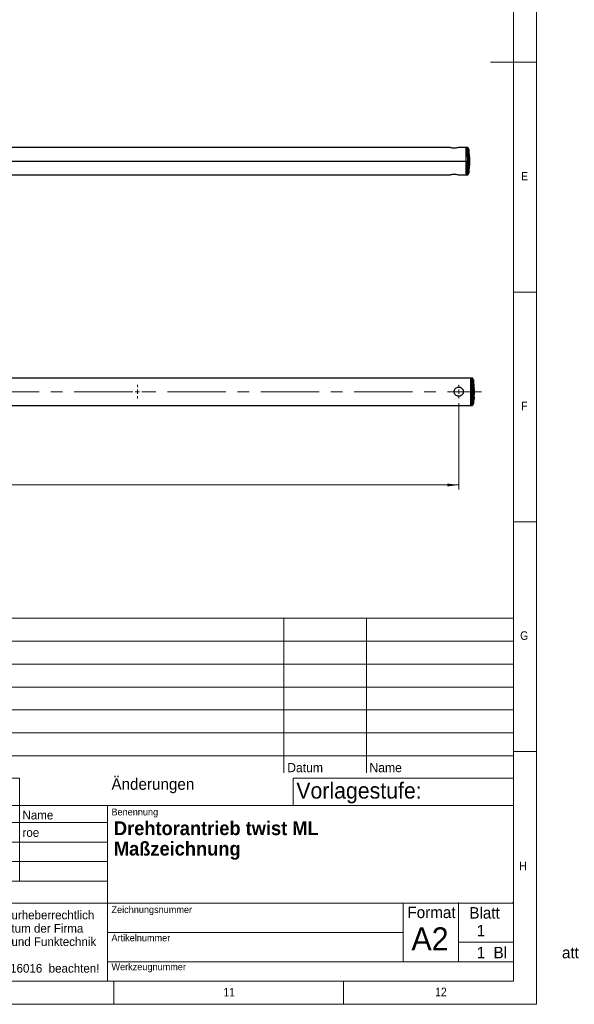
# Model space of a CAD drawing. Header units: millimetres. Extents: x 5 to 597, y 5 to 415.
# Tile 70 of 131: x 476 to 597, y 5 to 219. Entities that reach past the tile are written whole.
import ezdxf

# ---------------------------------------------------------------- set-up
doc = ezdxf.new("R2010")
doc.units = ezdxf.units.MM
doc.linetypes.add('CENTERX2', pattern=[20.32, 12.7, -2.54, 2.54, -2.54])
doc.styles.add('SLDTEXTSTYLE0', font='ARIAL.TTF', dxfattribs={"width": 0.948})
doc.styles.add('SLDTEXTSTYLE1', font='GOTHIC.TTF', dxfattribs={"width": 0.913})
doc.styles.add('SLDTEXTSTYLE2', font='ARIALBD.TTF', dxfattribs={"width": 0.948})
doc.dimstyles.new('SLDDIMSTYLE1', dxfattribs={"dimtxt": 2.5, "dimasz": 2.5, "dimexe": 0, "dimexo": 0.0625, "dimtad": 1, "dimlfac": 5, "dimrnd": 1e-09, "dimzin": 12, "dimdsep": 46, "dimtxsty": 'SLDTEXTSTYLE0', "dimsah": 1, "dimcen": 0.09, "dimadec": 0, "dimazin": 3, "dimtfac": 1, "dimtofl": 0, "dimtmove": 0, "dimatfit": 3, "dimfxl": 1, "dimfrac": 2, "dimtolj": 1, "dimtzin": 12, "dimarcsym": 0})

# ---------------------------------------------------------------- blocks, each defined once
blk = doc.blocks.new('Block10')
at = {"color": 7, "linetype": 'Continuous', "lineweight": 18}
for p, q in [((222.8, 89.05), (222.8, 10)), ((410, 89.05), (222.8, 89.05)), ((232.8, 55.38), (232.8, 89.05)), ((360, 89.05), (360, 55.38)), ((378, 89.05), (378, 55.38)), ((410, 89.05), (410, 10)), ((410, 84.05), (222.8, 84.05)), ((410, 79.05), (222.8, 79.05)), ((410, 74.05), (222.8, 74.05)), ((410, 69.05), (222.8, 69.05)), ((222.8, 64.05), (410, 64.05)), ((410, 59.05), (222.8, 59.05)), ((222.8, 54.25), (302.4, 54.25)), ((277.4, 10), (277.4, 54.25)), ((302.4, 54.25), (302.4, 31.8)), ((410, 54.25), (362, 54.25)), ((362, 54.25), (362, 48.25)), ((410, 48.25), (277.4, 48.25)), ((288.4, 31.8), (288.4, 48.25)), ((321.6, 48.25), (321.6, 10)), ((277.4, 43), (222.8, 43)), ((321.6, 44.55), (277.4, 44.55)), ((321.6, 40.3), (277.4, 40.3)), ((321.6, 36.05), (277.4, 36.05)), ((277.4, 31.8), (222.8, 31.8)), ((321.6, 31.8), (277.4, 31.8)), ((277.4, 27), (410, 27)), ((386, 27), (386, 14.25)), ((398, 14.25), (398, 27.18)), ((277.4, 20.6), (222.8, 20.6)), ((256.6, 10), (256.6, 20.6)), ((386, 20.62), (321.6, 20.62)), ((410, 18.5), (398, 18.5)), ((321.6, 14.25), (410, 14.25)), ((222.8, 10), (410, 10))]:
    blk.add_line(p, q, dxfattribs=at)
blk = doc.blocks.new('SW_NOTE_0_1')
at = {"color": 0, "linetype": 'Continuous', "lineweight": 0, "char_height": 1.9, "attachment_point": 1, "style": 'SLDTEXTSTYLE0'}
for s, insert in [('Diese Zeichnung ist urheberrechtlich', (0, 2.45)), ('geschützt und Eigentum der Firma', (0, -0.45)), ('SOMMER Antriebs- und Funktechnik', (0, -3.35)), ('GmbH.  ', (0, -6.25)), ('Schutzvermerk ISO 16016  beachten! ', (0, -9.15))]:
    blk.add_mtext(s, dxfattribs=dict(at, insert=insert))
blk = doc.blocks.new('_D_8')
at = {"color": 7, "linetype": 'Continuous', "lineweight": 0}
for p, q in [((290.09, 135.81), (290.09, 117.02)), ((572.09, 135.82), (572.09, 117.02)), ((290.09, 118.02), (572.09, 118.02))]:
    blk.add_line(p, q, dxfattribs=at)
at = {"color": 7, "linetype": 'Continuous', "lineweight": 18}
for points in [[(290.09, 118.02), (292.59, 117.71), (292.59, 118.33)], [(572.09, 118.02), (569.59, 118.33), (569.59, 117.71)]]:
    blk.add_solid(points, dxfattribs=at)
at = {"color": 7, "linetype": 'Continuous', "lineweight": 18, "insert": (423.33, 121.24), "char_height": 2.5, "attachment_point": 1, "style": 'SLDTEXTSTYLE0'}
blk.add_mtext('1410', dxfattribs=at)
blk = doc.blocks.new('SW_CENTERMARKSYMBOL_14')
at = {"color": 0, "linetype": 'Continuous', "lineweight": 18}
for p, q in [((-1, 0), (-1.5, 0)), ((0, 0), (-0.5, 0)), ((0, 1), (0, 1.5)), ((0, 0), (0, 0.5)), ((0, 0), (0, -0.5)), ((0, 0), (0.5, 0)), ((1, 0), (1.5, 0)), ((0, -1), (0, -1.5))]:
    blk.add_line(p, q, dxfattribs=at)
blk = doc.blocks.new('SW_CENTERMARKSYMBOL_15')
at = {"color": 0, "linetype": 'Continuous', "lineweight": 18}
for p, q in [((-1, 0), (-1.5, 0)), ((0, 0), (-0.5, 0)), ((0, 1), (0, 1.5)), ((0, 0), (0, 0.5)), ((0, 0), (0, -0.5)), ((0, 0), (0.5, 0)), ((1, 0), (1.5, 0)), ((0, -1), (0, -1.5))]:
    blk.add_line(p, q, dxfattribs=at)

msp = doc.modelspace()

# ---------------------------------------------------------------- linework, layer by layer
at = {"color": 7, "linetype": 'Continuous', "lineweight": 18}
for p, q in [((589, 5), (589, 415)), ((584.0035, 10), (584.0035, 410)), ((589, 210), (579, 210)), ((584, 160), (589, 160)), ((589, 110), (584, 110)), ((584, 60), (589, 60)), ((584, 60), (584.0035, 60)), ((584.0035, 56.3157), (584.0035, 55.4094)), ((583.7031, 27.0966), (584.0035, 27.0966)), ((583.7031, 14.25), (584.0035, 14.25)), ((10, 10), (584.0035, 10)), ((497, 10), (497, 5)), ((539.7535, 10.0966), (539.7535, 10)), ((547, 10), (547, 5)), ((5, 5), (589, 5))]:
    msp.add_line(p, q, dxfattribs=at)
at = {"color": 7, "linetype": 'Continuous', "lineweight": 25}
for p, q in [((570.0991, 191.4829), (453.4991, 191.4829)), ((573.6991, 191.4829), (572.0991, 191.4829)), ((574.0682, 191.4829), (573.6986, 191.4829)), ((573.6991, 188.4829), (573.6991, 191.4829)), ((574.2991, 191.0829), (574.0682, 191.4829)), ((574.0682, 188.4829), (574.0682, 191.4829)), ((574.2991, 191.0829), (574.2991, 188.4829)), ((573.7207, 190.6829), (573.6991, 190.6829)), ((573.7136, 190.1425), (573.6991, 190.1425)), ((574.3919, 188.6391), (574.3976, 188.7461)), ((573.6991, 188.4829), (574.0682, 188.4829)), ((573.6991, 185.4829), (573.6991, 188.4829)), ((573.7136, 186.8234), (573.6991, 186.8234)), ((574.0682, 185.4829), (574.0682, 188.4829)), ((574.2991, 188.4829), (574.0682, 188.4829)), ((574.2991, 188.4829), (574.2991, 185.8829)), ((574.3891, 188.4829), (574.2991, 188.4829)), ((574.4991, 188.4829), (574.4644, 188.4829)), ((453.4991, 185.4829), (570.0991, 185.4829)), ((572.0991, 185.4829), (573.6991, 185.4829)), ((573.6986, 185.4829), (574.0682, 185.4829)), ((573.6991, 186.2829), (573.7207, 186.2829)), ((574.0682, 185.4829), (574.2991, 185.8829)), ((454.4907, 141.3186), (574.6907, 141.3186)), ((574.6907, 141.3186), (575.0597, 141.3186)), ((574.6907, 135.3186), (574.6907, 141.3186)), ((574.7052, 140.4899), (574.6907, 140.4899)), ((574.7052, 138.7949), (574.7052, 140.4899)), ((575.0597, 135.3186), (575.0597, 141.3186)), ((575.2907, 140.9186), (575.0597, 141.3186)), ((575.2907, 140.9186), (575.2907, 135.7186)), ((575.3828, 140.2255), (575.3837, 140.2155)), ((574.7052, 138.7949), (574.7094, 138.7863)), ((574.7094, 137.8509), (574.7052, 137.8423)), ((574.7052, 136.1473), (574.7052, 137.8423)), ((454.4907, 135.3186), (574.6907, 135.3186)), ((574.7052, 136.1473), (574.6907, 136.1473)), ((574.6907, 135.3186), (575.0597, 135.3186)), ((575.2907, 135.7186), (575.0597, 135.3186))]:
    msp.add_line(p, q, dxfattribs=at)
at = {"color": 8, "linetype": 'Continuous', "lineweight": 25}
msp.add_line((453.4991, 188.4829), (573.6991, 188.4829), dxfattribs=at)
at = {"color": 7, "linetype": 'CENTERX2', "lineweight": 18}
msp.add_line((447.6907, 138.3186), (577.0597, 138.3186), dxfattribs=at)
at = {"color": 8, "linetype": 'Continuous', "lineweight": 25, "flags": 128}
msp.add_lwpolyline([(574.3974, 188.7453), (574.3983, 188.7492), (574.3985, 188.7629)], dxfattribs=at)
at = {"color": 7, "linetype": 'Continuous', "lineweight": 25}
for centre, start, end in [((557.4991, 188.4829), 0, 8.797411), ((557.4991, 188.4829), 351.202589, 0), ((558.4907, 138.3186), 6.521927, 8.797411), ((558.4907, 138.3186), 0, 3.664002), ((558.4907, 138.3186), 356.335998, 0), ((558.4907, 138.3186), 351.202589, 353.478073)]:
    msp.add_arc(centre, 17, start, end, dxfattribs=at)
for points, knots in [([(572.0991, 191.4829), (572.0953, 191.4816), (572.0877, 191.4791), (572.0082, 191.4533), (571.8246, 191.3988), (571.5484, 191.3422), (571.2969, 191.316), (571.0993, 191.309), (570.9014, 191.316), (570.65, 191.3422), (570.3737, 191.3987), (570.19, 191.4533), (570.1105, 191.4791), (570.1029, 191.4816), (570.0991, 191.4829)], [0, 0, 0, 0, 0.06267771, 0.12522146, 0.25001053, 0.37480387, 0.4372576, 0.50003585, 0.56248541, 0.62528472, 0.74998848, 0.87462971, 0.93741352, 1, 1, 1, 1]), ([(573.7253, 191.4829), (573.7253, 191.4829), (573.7254, 191.4966), (573.725, 191.4485), (573.7241, 191.3512), (573.723, 191.224), (573.722, 191.1075), (573.7208, 190.9694), (573.7186, 190.7105), (573.7154, 190.3499), (573.7113, 189.8811), (573.7089, 189.6065), (573.7077, 189.465)], [0, 0, 0, 0, 0.000000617, 0.133953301, 0.27072541, 0.340232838, 0.410447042, 0.481368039, 0.552995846, 0.761470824, 0.877034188, 1, 1, 1, 1]), ([(574.3891, 188.4829), (574.3896, 188.5406), (574.3906, 188.6438), (574.3961, 188.7264), (574.3985, 188.7629)], [0, 0, 0, 0, 0.558877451, 1, 1, 1, 1]), ([(574.3985, 188.7629), (574.4013, 188.7923), (574.4068, 188.851), (574.4176, 188.899), (574.429, 188.9112), (574.4402, 188.8842), (574.4503, 188.8211), (574.4581, 188.7271), (574.4634, 188.6109), (574.464, 188.5256), (574.4644, 188.4829)], [0, 0, 0, 0, 0.12487265, 0.24981361, 0.37481205, 0.49984856, 0.624904, 0.74995847, 0.87499475, 1, 1, 1, 1]), ([(573.6991, 188.4829), (573.7007, 188.3016), (573.7041, 187.907), (573.7096, 187.2865), (573.7147, 186.6982), (573.7191, 186.1925), (573.7225, 185.8071), (573.7248, 185.5361), (573.7251, 185.5008), (573.7253, 185.4829)], [0, 0, 0, 0, 0.115525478, 0.251463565, 0.409733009, 0.543310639, 0.688194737, 0.841735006, 1, 1, 1, 1]), ([(574.3985, 188.2029), (574.3955, 188.2502), (574.3902, 188.3347), (574.3894, 188.4376), (574.3891, 188.4829)], [0, 0, 0, 0, 0.55950741, 1, 1, 1, 1]), ([(574.4644, 188.4829), (574.464, 188.4403), (574.4634, 188.3551), (574.4581, 188.2387), (574.4503, 188.1447), (574.4402, 188.0815), (574.429, 188.0546), (574.4176, 188.0668), (574.4068, 188.1148), (574.4013, 188.1736), (574.3985, 188.2029)], [0, 0, 0, 0, 0.12485118, 0.24964533, 0.37540302, 0.50027606, 0.62517916, 0.75011412, 0.87506134, 1, 1, 1, 1]), ([(570.0991, 185.4829), (570.1029, 185.4842), (570.1105, 185.4868), (570.1901, 185.5126), (570.3737, 185.5671), (570.65, 185.6236), (570.9012, 185.6498), (571.099, 185.6568), (571.2967, 185.6498), (571.5485, 185.6236), (571.8249, 185.567), (572.0083, 185.5125), (572.0877, 185.4868), (572.0953, 185.4842), (572.0991, 185.4829)], [0, 0, 0, 0, 0.06259102, 0.12538543, 0.25009684, 0.37470116, 0.43743458, 0.49984564, 0.56266092, 0.62523693, 0.75016623, 0.87484924, 0.93727299, 1, 1, 1, 1]), ([(571.0907, 138.3186), (571.0945, 138.3845), (571.1021, 138.5165), (571.1816, 138.7682), (571.3653, 139.0442), (571.6416, 139.2288), (571.8928, 139.3054), (572.0906, 139.3252), (572.2883, 139.3055), (572.5401, 139.2287), (572.8164, 139.0439), (572.9998, 138.7678), (573.0793, 138.5164), (573.0869, 138.3846), (573.0907, 138.3186)], [0, 0, 0, 0, 0.06259102, 0.12538543, 0.25009684, 0.37470116, 0.43743458, 0.49984564, 0.56266092, 0.62523693, 0.75016623, 0.87484924, 0.93727299, 1, 1, 1, 1]), ([(574.6992, 141.1533), (574.7005, 141.0973), (574.7029, 140.9885), (574.7055, 140.7929), (574.7075, 140.623), (574.7087, 140.4914), (574.7099, 140.3556), (574.7116, 140.1285), (574.7136, 139.7875), (574.7155, 139.3129), (574.7166, 138.8193), (574.717, 138.3186), (574.7166, 137.818), (574.7157, 137.4085), (574.7146, 137.0906), (574.7136, 136.8575), (574.7124, 136.6333), (574.7101, 136.2848), (574.7069, 135.9457), (574.7029, 135.6489), (574.7005, 135.54), (574.6992, 135.4839)], [0, 0, 0, 0, 0.06147403, 0.11924764, 0.1467623, 0.17334986, 0.19901029, 0.22374356, 0.29493826, 0.36472412, 0.43310105, 0.50006897, 0.56703611, 0.63541278, 0.67016172, 0.705264, 0.74071963, 0.77652861, 0.88075179, 0.93852554, 1, 1, 1, 1]), ([(575.3901, 140.1439), (575.3871, 140.1774), (575.3817, 140.2374), (575.381, 140.2458), (575.3807, 140.2495)], [0, 0, 0, 0, 0.559507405, 1, 1, 1, 1]), ([(575.4559, 139.405), (575.4556, 139.4088), (575.4549, 139.4163), (575.4497, 139.4753), (575.4418, 139.5635), (575.4318, 139.6762), (575.4206, 139.8023), (575.4092, 139.9302), (575.3984, 140.0509), (575.3929, 140.1129), (575.3901, 140.1439)], [0, 0, 0, 0, 0.12497097, 0.25023368, 0.37520379, 0.5001671, 0.6251505, 0.750132, 0.8750888, 1, 1, 1, 1]), ([(573.0907, 138.3186), (573.0869, 138.2526), (573.0793, 138.1208), (572.9998, 137.8692), (572.8162, 137.5931), (572.5399, 137.4085), (572.2885, 137.3317), (572.0909, 137.3121), (571.893, 137.3317), (571.6416, 137.4084), (571.3652, 137.5931), (571.1816, 137.8691), (571.1021, 138.1208), (571.0945, 138.2527), (571.0907, 138.3186)], [0, 0, 0, 0, 0.06267771, 0.12522146, 0.25001053, 0.37480387, 0.4372576, 0.50003585, 0.56248541, 0.62528472, 0.74998848, 0.87462971, 0.93741352, 1, 1, 1, 1]), ([(574.7094, 138.7863), (574.7088, 138.7594), (574.7081, 138.7299), (574.6921, 138.7063), (574.6907, 138.7043)], [0, 0, 0, 0, 0.913617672, 1, 1, 1, 1]), ([(574.6907, 137.933), (574.692, 137.931), (574.7081, 137.9074), (574.7088, 137.8779), (574.7094, 137.8509)], [0, 0, 0, 0, 0.08476363, 1, 1, 1, 1]), ([(574.6907, 137.9138), (574.692, 137.9115), (574.7042, 137.8903), (574.7047, 137.865), (574.7052, 137.8423)], [0, 0, 0, 0, 0.10449, 1, 1, 1, 1]), ([(574.7094, 138.7863), (574.7097, 138.6114), (574.7101, 138.2989), (574.7096, 137.9878), (574.7094, 137.8509)], [0, 0, 0, 0, 0.55999995, 1, 1, 1, 1]), ([(575.3901, 136.4933), (575.3929, 136.5243), (575.3984, 136.5863), (575.4092, 136.707), (575.4206, 136.8349), (575.4318, 136.9611), (575.4418, 137.0738), (575.4497, 137.1619), (575.4549, 137.2209), (575.4556, 137.2285), (575.4559, 137.2322)], [0, 0, 0, 0, 0.12487265, 0.24981361, 0.37481205, 0.49984856, 0.624904, 0.74995847, 0.87499475, 1, 1, 1, 1]), ([(575.4559, 137.2322), (575.4556, 137.2285), (575.4549, 137.221), (575.4497, 137.162), (575.4418, 137.0738), (575.4318, 136.9609), (575.4206, 136.8349), (575.4092, 136.707), (575.3984, 136.5863), (575.3929, 136.5243), (575.3901, 136.4933)], [0, 0, 0, 0, 0.12485118, 0.24964533, 0.37540302, 0.50027606, 0.62517916, 0.75011412, 0.87506134, 1, 1, 1, 1]), ([(575.3807, 136.3877), (575.3812, 136.3937), (575.3822, 136.4046), (575.3877, 136.4662), (575.3901, 136.4933)], [0, 0, 0, 0, 0.558877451, 1, 1, 1, 1])]:
    msp.add_open_spline(points, degree=3, knots=knots, dxfattribs=at)
for points in [[(573.6991, 188.4829), (573.7005, 188.65), (573.7034, 188.9843), (573.7063, 189.3048), (573.7077, 189.465)], [(574.6992, 141.1533), (574.6978, 141.2014), (574.695, 141.2975), (574.6921, 141.3116), (574.6907, 141.3186)], [(574.6907, 135.3186), (574.6921, 135.3256), (574.695, 135.3397), (574.6978, 135.4358), (574.6992, 135.4839)]]:
    msp.add_open_spline(points, degree=3, dxfattribs=at)

# ---------------------------------------------------------------- block references
at = {"color": 7, "linetype": 'Continuous', "lineweight": 18}
for name, p in [('SW_CENTERMARKSYMBOL_14', (502.0907, 138.3186)), ('SW_CENTERMARKSYMBOL_15', (572.0907, 138.3186))]:
    msp.add_blockref(name, p, dxfattribs=at)
at = {"color": 7, "linetype": 'Continuous'}
msp.add_blockref('Block10', (174.0035, 0), dxfattribs=at)
at = {"color": 7, "linetype": 'Continuous', "lineweight": 0}
msp.add_blockref('SW_NOTE_0_1', (451.8711, 22.9403), dxfattribs=at)

# ---------------------------------------------------------------- texts
at = {"color": 7, "linetype": 'Continuous', "lineweight": 0, "attachment_point": 1}
for s, insert, char_height, style in [('E', (585.6667, 186.1463), 1.8521, 'SLDTEXTSTYLE1'), ('F', (585.6667, 136.1463), 1.8521, 'SLDTEXTSTYLE1'), ('G', (585.4683, 86.1763), 1.8521, 'SLDTEXTSTYLE1'), ('Datum', (534.7264, 57.5175), 2, 'SLDTEXTSTYLE0'), ('Name', (552.6322, 57.5175), 2, 'SLDTEXTSTYLE0'), ('Änderungen', (496.4496, 54.1832), 2.5, 'SLDTEXTSTYLE0'), ('Vorlagestufe:', (536.7051, 53.27), 3.5, 'SLDTEXTSTYLE0'), ('Benennung', (496.4496, 47.6012), 1.5, 'SLDTEXTSTYLE0'), ('Name', (477.0753, 47.1301), 1.9, 'SLDTEXTSTYLE0'), ('Drehtorantrieb twist ML', (496.9842, 44.819), 3, 'SLDTEXTSTYLE2'), ('roe', (477.0753, 43.3367), 1.9, 'SLDTEXTSTYLE0'), ('Maßzeichnung', (496.9842, 40.3769), 3, 'SLDTEXTSTYLE2'), ('H', (585.2596, 36.0391), 1.8521, 'SLDTEXTSTYLE1'), ('Zeichnungsnummer', (496.4496, 26.3571), 1.5, 'SLDTEXTSTYLE0'), ('Format', (560.9123, 26.2661), 2.5, 'SLDTEXTSTYLE0'), ('Blatt', (574.397, 26.1469), 2.5, 'SLDTEXTSTYLE0'), ('A2', (561.7785, 21.7469), 5, 'SLDTEXTSTYLE0'), ('1', (575.9925, 22.2881), 2.5, 'SLDTEXTSTYLE0'), ('Artikelnummer ', (496.4496, 20.2126), 1.5, 'SLDTEXTSTYLE0'), ('1', (575.9925, 17.5077), 2.5, 'SLDTEXTSTYLE0'), ('Bl             att', (579.6723, 17.5077), 2.5, 'SLDTEXTSTYLE0'), ('Werkzeugnummer', (496.4496, 13.9224), 1.5, 'SLDTEXTSTYLE0'), ('12', (566.9577, 8.6216), 1.85208, 'SLDTEXTSTYLE1'), ('11', (520.8298, 8.5598), 1.85208, 'SLDTEXTSTYLE1')]:
    msp.add_mtext(s, dxfattribs=dict(at, insert=insert, char_height=char_height, style=style))

# ---------------------------------------------------------------- dimensions: what is measured, and where the dimension line sits
at = {"color": 7, "linetype": 'Continuous', "lineweight": 18}
dim = msp.add_linear_dim(base=(572.0907, 118.0195), p1=(290.0907, 136.8086), p2=(572.0907, 136.8186), dimstyle='SLDDIMSTYLE1', dxfattribs=at)
dim.commit()
dim.dimension.update_dxf_attribs({"geometry": '_D_8', "text_midpoint": (427.1486, 118.0195), "dimtype": 160})

doc.saveas('drawing.dxf')
